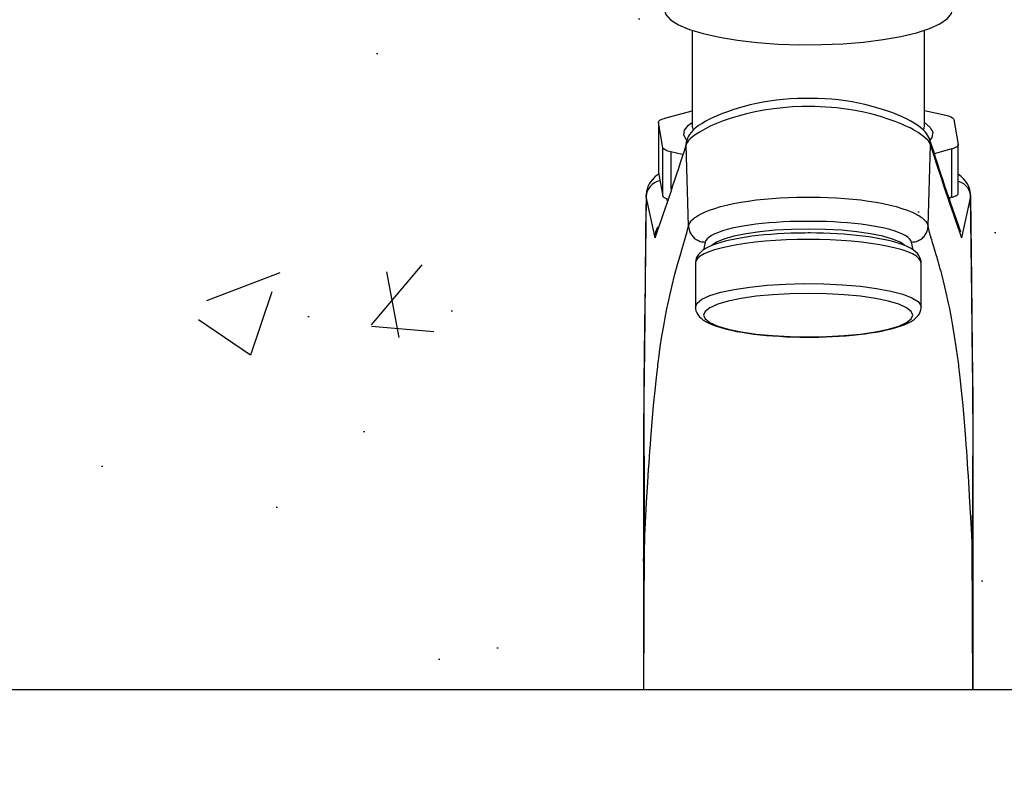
# Model space of a CAD drawing. Header units: inches. Extents: x 330 to 398, y -19 to 141.
# Tile 94 of 166: x 367.9961 to 368.1156, y 97.7234 to 97.8164. Entities that reach past the tile are written whole.
import ezdxf

# ---------------------------------------------------------------- set-up
doc = ezdxf.new("R2010")
doc.units = ezdxf.units.IN
doc.header["$LTSCALE"] = 0.4
doc.header["$MEASUREMENT"] = 0
for name, color, linetype in [('TJ-GRANITOHACHURA', 251, 'Continuous'), ('TJ-HACHURAS', 8, 'Continuous'), ('TJ-MOBILIARIOHIDRO', 2, 'Continuous'), ('TJ-PISO', 1, 'Continuous')]:
    doc.layers.add(name, color=color, linetype=linetype)

# ---------------------------------------------------------------- blocks, each defined once
blk = doc.blocks.new('Pia Banheiro Ø36cm')
at = {"color": 1}
for p, q in [((-0.01412, 0.09511), (-0.01412, 0.08354)), ((0.01412, 0.08354), (0.01412, 0.09511)), ((-0.01742, 0.08443), (-0.01412, 0.08532)), ((0.00079, 0.08584), (-0.00077, 0.08584)), ((0.01412, 0.08538), (0.01669, 0.0848)), ((-0.0182, 0.08393), (-0.0182, 0.07786)), ((-0.0182, 0.0839), (-0.0182, 0.07783)), ((-0.01766, 0.08085), (-0.0182, 0.0839)), ((0.01766, 0.08429), (0.0182, 0.08124)), ((-0.01412, 0.08354), (-0.01412, 0.08352)), ((0.01412, 0.08352), (0.01412, 0.08354)), ((-0.01766, 0.07498), (-0.01766, 0.08085)), ((-0.01531, 0.08002), (-0.01669, 0.08034)), ((-0.01669, 0.08034), (-0.01669, 0.07583)), ((-0.01453, 0.07135), (-0.01482, 0.0812)), ((0.01455, 0.07135), (0.01484, 0.0812)), ((0.01742, 0.0807), (0.01528, 0.08013)), ((0.01742, 0.07484), (0.01742, 0.0807)), ((0.0182, 0.07531), (0.0182, 0.0812)), ((-0.0182, 0.07786), (-0.0182, 0.07783)), ((-0.0182, 0.07783), (-0.01766, 0.07498)), ((-0.01968, 0.07492), (-0.0197, 0.0751)), ((-0.01859, 0.06992), (-0.01968, 0.07492)), ((-0.0172, 0.07464), (-0.01716, 0.07444)), ((-0.0171, 0.07461), (-0.0172, 0.07464)), ((-0.00045, 0.07486), (0.00046, 0.07486)), ((0.01723, 0.0748), (0.01705, 0.07475)), ((0.01716, 0.07444), (0.01723, 0.0748)), ((0.01742, 0.07484), (0.01723, 0.0748)), ((0.01968, 0.07492), (0.01859, 0.06992)), ((0.0197, 0.0751), (0.01968, 0.07492)), ((0.00046, 0.07191), (-0.00045, 0.07191)), ((-0.01253, 0.0694), (-0.01271, 0.06847)), ((0.01273, 0.06845), (0.01255, 0.0694)), ((-0.01371, 0.06686), (-0.01371, 0.06151)), ((0.01371, 0.06151), (0.01371, 0.06686)), ((-0.02, 0.04711), (-0.02, 0.01508)), ((-0.01998, 0.04711), (-0.02, 0.04711)), ((-0.01998, 0.04711), (-0.0199, 0.03269)), ((0.01998, 0.04711), (0.0199, 0.03269)), ((0.01998, 0.04711), (0.02, 0.04711)), ((0.02, 0.01508), (0.02, 0.04712)), ((-0.01996, 0.01508), (-0.0199, 0.03269)), ((0.01996, 0.01508), (0.0199, 0.03269))]:
    blk.add_line(p, q, dxfattribs=at)
for points in [[(-0.01752, 0.09767, 0), (-0.01732, 0.09702, 0), (-0.01673, 0.09638, 0), (-0.01575, 0.09578, 0), (-0.01442, 0.09521, 0), (-0.01276, 0.09471, 0), (-0.0108, 0.09427, 0), (-0.0086, 0.0939, 0), (-0.0062, 0.09363, 0), (-0.00367, 0.09344, 0), (-0.00104, 0.09335, 0), (0.0016, 0.09337, 0), (0.00421, 0.09347, 0), (0.00672, 0.09368, 0), (0.00908, 0.09397, 0), (0.01124, 0.09435, 0), (0.01313, 0.09481, 0), (0.01473, 0.09533, 0), (0.01599, 0.0959, 0), (0.01689, 0.09652, 0), (0.0174, 0.09716, 0), (0.01752, 0.09767, 0)], [(-0.00081, 0.08684, 0), (-0.00133, 0.08682, 0), (-0.00219, 0.08678, 0), (-0.00304, 0.08672, 0), (-0.00388, 0.08662, 0), (-0.00471, 0.08651, 0), (-0.0055, 0.08637, 0), (-0.00628, 0.08622, 0), (-0.00705, 0.08605, 0), (-0.00779, 0.08586, 0), (-0.0085, 0.08566, 0), (-0.00918, 0.08545, 0), (-0.00982, 0.08522, 0), (-0.01043, 0.085, 0), (-0.01097, 0.08478, 0), (-0.01149, 0.08455, 0), (-0.01199, 0.08431, 0), (-0.01246, 0.08406, 0), (-0.0129, 0.08381, 0), (-0.01332, 0.08353, 0), (-0.01373, 0.08322, 0), (-0.01402, 0.08294, 0), (-0.01424, 0.0827, 0), (-0.01442, 0.08247, 0), (-0.01455, 0.08225, 0), (-0.01465, 0.08203, 0), (-0.01473, 0.08182, 0)], [(0.01475, 0.08181, 0), (0.0147, 0.08196, 0), (0.0146, 0.08217, 0), (0.01449, 0.08237, 0), (0.01435, 0.08258, 0), (0.01418, 0.08279, 0), (0.01395, 0.08303, 0), (0.01367, 0.08328, 0), (0.01329, 0.08356, 0), (0.01287, 0.08383, 0), (0.01244, 0.08408, 0), (0.01193, 0.08434, 0), (0.0114, 0.08459, 0), (0.01084, 0.08483, 0), (0.01026, 0.08507, 0), (0.00964, 0.08529, 0), (0.00902, 0.0855, 0), (0.00834, 0.08571, 0), (0.00763, 0.08591, 0), (0.00688, 0.08609, 0), (0.00611, 0.08626, 0), (0.00532, 0.08641, 0), (0.0045, 0.08654, 0), (0.00368, 0.08665, 0), (0.00284, 0.08673, 0), (0.00199, 0.08679, 0), (0.00114, 0.08683, 0), (0.00082, 0.08684, 0)], [(-0.00077, 0.08584, 0), (-0.00193, 0.0858, 0), (-0.00308, 0.08571, 0), (-0.00424, 0.08558, 0), (-0.00539, 0.08541, 0), (-0.00646, 0.08521, 0), (-0.0075, 0.08497, 0), (-0.00852, 0.0847, 0), (-0.00948, 0.0844, 0), (-0.01035, 0.0841, 0), (-0.01115, 0.08378, 0), (-0.01191, 0.08345, 0), (-0.01258, 0.08312, 0), (-0.01314, 0.0828, 0), (-0.01363, 0.08249, 0), (-0.01405, 0.08219, 0), (-0.01438, 0.08189, 0), (-0.01454, 0.08171, 0), (-0.01467, 0.08153, 0), (-0.01477, 0.08137, 0), (-0.01482, 0.0812, 0)], [(0.01484, 0.0812, 0), (0.01473, 0.08146, 0), (0.01454, 0.08173, 0), (0.01424, 0.08203, 0), (0.01384, 0.08235, 0), (0.01336, 0.08268, 0), (0.01279, 0.08301, 0), (0.01235, 0.08325, 0), (0.01186, 0.08348, 0), (0.01134, 0.08371, 0), (0.01055, 0.08403, 0), (0.0097, 0.08433, 0), (0.00876, 0.08463, 0), (0.00777, 0.08491, 0), (0.00676, 0.08515, 0), (0.00571, 0.08536, 0), (0.00459, 0.08554, 0), (0.00345, 0.08568, 0), (0.0028, 0.08574, 0), (0.00213, 0.08579, 0), (0.00146, 0.08582, 0), (0.00079, 0.08584, 0)], [(-0.0182, 0.08393, 0), (-0.01816, 0.08406, 0), (-0.01802, 0.08419, 0), (-0.0178, 0.0843, 0), (-0.0175, 0.08441, 0), (-0.01742, 0.08443, 0)], [(-0.0182, 0.0839, 0), (-0.0182, 0.08393, 0)], [(-0.01479, 0.08179, 0), (-0.0151, 0.08239, 0), (-0.01502, 0.083, 0), (-0.01454, 0.08359, 0), (-0.01412, 0.0839, 0)], [(0.01412, 0.0839, 0), (0.01481, 0.08332, 0), (0.01511, 0.08272, 0), (0.01501, 0.08211, 0), (0.01479, 0.08179, 0)], [(0.01669, 0.0848, 0), (0.01704, 0.08471, 0), (0.01732, 0.0846, 0), (0.01752, 0.08448, 0), (0.01764, 0.08435, 0), (0.01766, 0.08429, 0)], [(-0.01412, 0.08354, 0), (-0.0141, 0.08337, 0), (-0.01399, 0.08307, 0), (-0.01396, 0.08301, 0)], [(0.01397, 0.08303, 0), (0.01405, 0.0832, 0), (0.01412, 0.0835, 0), (0.01412, 0.08354, 0)], [(-0.01482, 0.0812, 0), (-0.0148, 0.08155, 0), (-0.01473, 0.08182, 0)], [(-0.01479, 0.08179, 0), (-0.01476, 0.08176, 0)], [(0.01479, 0.08179, 0), (0.01476, 0.08176, 0)], [(-0.01669, 0.08034, 0), (-0.01704, 0.08043, 0), (-0.01732, 0.08054, 0), (-0.01752, 0.08066, 0), (-0.01764, 0.08079, 0), (-0.01766, 0.08085, 0)], [(0.0182, 0.0812, 0), (0.01816, 0.08107, 0), (0.01802, 0.08095, 0), (0.0178, 0.08083, 0), (0.0175, 0.08073, 0), (0.01742, 0.0807, 0)], [(0.0182, 0.0812, 0), (0.0182, 0.08124, 0)], [(-0.01817, 0.07766, 0), (-0.01823, 0.07761, 0), (-0.01858, 0.07734, 0), (-0.01887, 0.07705, 0), (-0.01912, 0.07676, 0), (-0.01932, 0.07645, 0), (-0.01947, 0.07615, 0), (-0.01958, 0.07584, 0), (-0.01966, 0.07554, 0), (-0.01969, 0.07519, 0), (-0.0197, 0.0751, 0)], [(-0.01801, 0.07683, 0), (-0.01835, 0.07674, 0), (-0.01867, 0.0766, 0), (-0.01895, 0.0764, 0), (-0.0192, 0.07616, 0), (-0.0194, 0.07588, 0), (-0.01955, 0.07558, 0), (-0.01965, 0.07525, 0), (-0.01968, 0.07492, 0)], [(0.0197, 0.0751, 0), (0.01969, 0.07527, 0), (0.01965, 0.07559, 0), (0.01956, 0.07591, 0), (0.01945, 0.07621, 0), (0.01929, 0.0765, 0), (0.0191, 0.07679, 0), (0.01886, 0.07707, 0), (0.01858, 0.07734, 0), (0.01825, 0.0776, 0), (0.0182, 0.07763, 0)], [(0.0182, 0.07679, 0), (0.01853, 0.07667, 0), (0.01883, 0.0765, 0), (0.0191, 0.07627, 0), (0.01932, 0.07601, 0), (0.01949, 0.07571, 0), (0.01961, 0.07539, 0), (0.01967, 0.07506, 0), (0.01968, 0.07492, 0)], [(-0.0197, 0.07509, 0), (-0.01975, 0.07081, 0), (-0.01983, 0.0644, 0), (-0.01989, 0.05938, 0), (-0.01993, 0.05553, 0), (-0.01996, 0.05266, 0), (-0.01998, 0.05058, 0), (-0.01999, 0.04911, 0), (-0.02, 0.04811, 0), (-0.02, 0.04745, 0), (-0.02, 0.04711, 0)], [(-0.01968, 0.07492, 0), (-0.0198, 0.06471, 0), (-0.0199, 0.05635, 0), (-0.01996, 0.05034, 0), (-0.01997, 0.04836, 0), (-0.01998, 0.04711, 0)], [(-0.0172, 0.07464, 0), (-0.01739, 0.07472, 0), (-0.01753, 0.0748, 0), (-0.01762, 0.07489, 0), (-0.01766, 0.07498, 0)], [(-0.01453, 0.07135, 0), (-0.01446, 0.07157, 0), (-0.01435, 0.07178, 0), (-0.01421, 0.07196, 0), (-0.01405, 0.07213, 0), (-0.01387, 0.07229, 0), (-0.01377, 0.07237, 0), (-0.01366, 0.07244, 0), (-0.01356, 0.07251, 0), (-0.01346, 0.07258, 0), (-0.01336, 0.07264, 0), (-0.01326, 0.07269, 0), (-0.01317, 0.07275, 0), (-0.01261, 0.07302, 0), (-0.012, 0.07327, 0), (-0.01134, 0.07349, 0), (-0.01065, 0.0737, 0), (-0.00994, 0.07388, 0), (-0.0091, 0.07407, 0), (-0.00821, 0.07423, 0), (-0.0073, 0.07438, 0), (-0.00635, 0.07451, 0), (-0.00538, 0.07462, 0), (-0.0044, 0.0747, 0), (-0.00341, 0.07477, 0), (-0.00242, 0.07482, 0), (-0.00143, 0.07485, 0), (-0.00045, 0.07486, 0)], [(0.00046, 0.07486, 0), (0.00144, 0.07485, 0), (0.00243, 0.07482, 0), (0.00343, 0.07477, 0), (0.00442, 0.0747, 0), (0.0054, 0.07462, 0), (0.00637, 0.07451, 0), (0.00731, 0.07438, 0), (0.00823, 0.07423, 0), (0.00911, 0.07407, 0), (0.00995, 0.07388, 0), (0.01067, 0.0737, 0), (0.01136, 0.07349, 0), (0.01202, 0.07327, 0), (0.01263, 0.07302, 0), (0.01318, 0.07275, 0), (0.0133, 0.07268, 0), (0.01343, 0.07261, 0), (0.01356, 0.07253, 0), (0.01369, 0.07244, 0), (0.01382, 0.07234, 0), (0.01395, 0.07224, 0), (0.01408, 0.07212, 0), (0.01424, 0.07195, 0), (0.01437, 0.07177, 0), (0.01448, 0.07157, 0), (0.01455, 0.07135, 0)], [(0.01742, 0.07484, 0), (0.01752, 0.07487, 0), (0.01761, 0.0749, 0), (0.01771, 0.07493, 0), (0.0178, 0.07496, 0), (0.01788, 0.075, 0), (0.01795, 0.07503, 0), (0.01802, 0.07507, 0), (0.01806, 0.07509, 0), (0.01809, 0.07512, 0), (0.01813, 0.07515, 0), (0.01816, 0.07519, 0), (0.01818, 0.07522, 0), (0.0182, 0.07526, 0), (0.0182, 0.0753, 0), (0.0182, 0.07531, 0)], [(0.01968, 0.07492, 0), (0.0198, 0.06471, 0), (0.0199, 0.05635, 0), (0.01996, 0.05034, 0), (0.01997, 0.04836, 0), (0.01998, 0.04711, 0)], [(0.02, 0.04711, 0), (0.02, 0.04742, 0), (0.02, 0.04806, 0), (0.01999, 0.04899, 0), (0.01998, 0.05034, 0), (0.01996, 0.05224, 0), (0.01993, 0.05485, 0), (0.0199, 0.05836, 0), (0.01984, 0.06297, 0), (0.01977, 0.06889, 0), (0.0197, 0.0751, 0)], [(-0.00045, 0.07191, 0), (-0.00133, 0.0719, 0), (-0.0022, 0.07188, 0), (-0.00306, 0.07184, 0), (-0.00391, 0.07179, 0), (-0.00475, 0.07173, 0), (-0.00559, 0.07165, 0), (-0.00639, 0.07156, 0), (-0.00716, 0.07146, 0), (-0.00789, 0.07134, 0), (-0.00858, 0.07122, 0), (-0.00926, 0.07107, 0), (-0.00987, 0.07092, 0), (-0.01042, 0.07076, 0), (-0.01092, 0.07058, 0), (-0.01136, 0.0704, 0), (-0.01174, 0.07021, 0), (-0.01205, 0.07001, 0), (-0.01229, 0.06981, 0), (-0.01245, 0.06961, 0), (-0.01253, 0.0694, 0)], [(0.01255, 0.0694, 0), (0.01246, 0.06961, 0), (0.0123, 0.06981, 0), (0.01207, 0.07001, 0), (0.01176, 0.07021, 0), (0.01137, 0.0704, 0), (0.01094, 0.07058, 0), (0.01044, 0.07076, 0), (0.00988, 0.07092, 0), (0.00927, 0.07107, 0), (0.0086, 0.07122, 0), (0.0079, 0.07134, 0), (0.00717, 0.07146, 0), (0.00641, 0.07156, 0), (0.0056, 0.07165, 0), (0.00477, 0.07173, 0), (0.00393, 0.07179, 0), (0.00308, 0.07184, 0), (0.00222, 0.07188, 0), (0.00135, 0.0719, 0), (0.00046, 0.07191, 0)], [(-0.01859, 0.06992, 0), (-0.01859, 0.06993, 0), (-0.01859, 0.07003, 0), (-0.01858, 0.07024, 0), (-0.01856, 0.07044, 0), (-0.01852, 0.07062, 0), (-0.01846, 0.0708, 0), (-0.0184, 0.07098, 0), (-0.01831, 0.07115, 0), (-0.01825, 0.07126, 0)], [(-0.0162, 0.06549, 0), (-0.01589, 0.06667, 0), (-0.01558, 0.06774, 0), (-0.01526, 0.06874, 0), (-0.01502, 0.06955, 0), (-0.01478, 0.07041, 0), (-0.01453, 0.07135, 0)], [(-0.01453, 0.07135, 0), (-0.01453, 0.07122, 0), (-0.01451, 0.07107, 0), (-0.01448, 0.07093, 0), (-0.01444, 0.07078, 0), (-0.01439, 0.07064, 0), (-0.01433, 0.07052, 0), (-0.01427, 0.0704, 0), (-0.0142, 0.07029, 0), (-0.01412, 0.07018, 0), (-0.01403, 0.07008, 0), (-0.01394, 0.06998, 0), (-0.01384, 0.06989, 0), (-0.01373, 0.0698, 0), (-0.01362, 0.06972, 0), (-0.01351, 0.06966, 0), (-0.01339, 0.06959, 0), (-0.01327, 0.06954, 0), (-0.01312, 0.06949, 0), (-0.01297, 0.06945, 0), (-0.01282, 0.06942, 0), (-0.01268, 0.06941, 0), (-0.01253, 0.0694, 0)], [(0.01172, 0.06898, 0), (0.01115, 0.06939, 0), (0.01024, 0.06977, 0), (0.00904, 0.07011, 0), (0.00757, 0.07041, 0), (0.00589, 0.07065, 0), (0.00402, 0.07083, 0), (0.00205, 0.07094, 0), (0.00001, 0.07097, 0), (-0.00203, 0.07094, 0), (-0.00401, 0.07083, 0), (-0.00587, 0.07065, 0), (-0.00756, 0.07041, 0), (-0.00903, 0.07012, 0), (-0.01024, 0.06977, 0), (-0.01114, 0.06939, 0), (-0.01172, 0.06898, 0)], [(0.01255, 0.0694, 0), (0.01269, 0.06941, 0), (0.01284, 0.06942, 0), (0.01299, 0.06945, 0), (0.01313, 0.06949, 0), (0.01328, 0.06954, 0), (0.0134, 0.06959, 0), (0.01352, 0.06966, 0), (0.01364, 0.06972, 0), (0.01375, 0.0698, 0), (0.01385, 0.06989, 0), (0.01396, 0.06998, 0), (0.01405, 0.07008, 0), (0.01414, 0.07018, 0), (0.01421, 0.07029, 0), (0.01429, 0.0704, 0), (0.01435, 0.07052, 0), (0.0144, 0.07064, 0), (0.01445, 0.07078, 0), (0.0145, 0.07093, 0), (0.01452, 0.07107, 0), (0.01454, 0.07122, 0), (0.01455, 0.07135, 0)], [(0.0162, 0.06549, 0), (0.01612, 0.06581, 0), (0.01603, 0.06613, 0), (0.01595, 0.06646, 0), (0.01586, 0.06678, 0), (0.01577, 0.06709, 0), (0.0157, 0.06732, 0), (0.01564, 0.06752, 0), (0.01557, 0.06775, 0), (0.0155, 0.06799, 0), (0.01541, 0.06827, 0), (0.01532, 0.06855, 0), (0.01524, 0.06883, 0), (0.01516, 0.06908, 0), (0.01509, 0.06931, 0), (0.01503, 0.06951, 0), (0.01498, 0.06969, 0), (0.01492, 0.06989, 0), (0.01485, 0.07016, 0), (0.01473, 0.07056, 0), (0.01463, 0.07096, 0), (0.01453, 0.07135, 0)], [(0, 0.07051, 0), (-0.00044, 0.0705, 0), (-0.00128, 0.07049, 0), (-0.00212, 0.07047, 0), (-0.00295, 0.07044, 0), (-0.00376, 0.07039, 0), (-0.00456, 0.07033, 0), (-0.00535, 0.07027, 0), (-0.00611, 0.07019, 0), (-0.00685, 0.0701, 0), (-0.00756, 0.07, 0), (-0.00824, 0.06989, 0), (-0.00889, 0.06977, 0), (-0.00951, 0.06964, 0), (-0.01009, 0.0695, 0), (-0.01064, 0.06935, 0), (-0.01115, 0.06919, 0), (-0.01163, 0.06902, 0), (-0.01207, 0.06883, 0), (-0.01247, 0.06862, 0), (-0.01284, 0.06837, 0), (-0.01311, 0.06814, 0), (-0.01333, 0.06791, 0), (-0.01349, 0.06767, 0), (-0.0136, 0.06743, 0), (-0.01367, 0.06719, 0), (-0.0137, 0.06695, 0), (-0.01371, 0.06686, 0)], [(0, 0.06971, 0), (-0.00134, 0.0697, 0), (-0.00267, 0.06966, 0), (-0.00398, 0.06959, 0), (-0.00525, 0.0695, 0), (-0.00646, 0.06938, 0), (-0.00761, 0.06923, 0), (-0.00869, 0.06907, 0), (-0.00969, 0.06888, 0), (-0.01059, 0.06867, 0), (-0.0114, 0.06845, 0), (-0.01209, 0.06821, 0), (-0.01266, 0.06796, 0), (-0.01312, 0.06769, 0), (-0.01344, 0.06742, 0), (-0.01364, 0.06714, 0), (-0.01371, 0.06686, 0)], [(0.01371, 0.06686, 0), (0.01369, 0.06707, 0), (0.01364, 0.06731, 0), (0.01355, 0.06754, 0), (0.01343, 0.06777, 0), (0.01325, 0.068, 0), (0.01303, 0.06822, 0), (0.01276, 0.06843, 0), (0.01241, 0.06865, 0), (0.01199, 0.06886, 0), (0.01153, 0.06906, 0), (0.01103, 0.06923, 0), (0.0105, 0.06939, 0), (0.00993, 0.06954, 0), (0.00933, 0.06968, 0), (0.0087, 0.06981, 0), (0.00803, 0.06993, 0), (0.00734, 0.07003, 0), (0.00661, 0.07013, 0), (0.00586, 0.07021, 0), (0.00509, 0.07029, 0), (0.0043, 0.07035, 0), (0.0035, 0.07041, 0), (0.00268, 0.07045, 0), (0.00185, 0.07048, 0), (0.00101, 0.0705, 0), (0.00021, 0.07051, 0), (0, 0.07051, 0)], [(0.01371, 0.06686, 0), (0.01364, 0.06714, 0), (0.01344, 0.06742, 0), (0.01312, 0.06769, 0), (0.01266, 0.06796, 0), (0.01209, 0.06821, 0), (0.0114, 0.06845, 0), (0.01059, 0.06867, 0), (0.00969, 0.06888, 0), (0.00869, 0.06907, 0), (0.00761, 0.06923, 0), (0.00646, 0.06938, 0), (0.00525, 0.0695, 0), (0.00398, 0.06959, 0), (0.00267, 0.06966, 0), (0.00134, 0.0697, 0), (0, 0.06971, 0)], [(-0.02, 0.03063, 0), (-0.01977, 0.03531, 0), (-0.01963, 0.03783, 0), (-0.01949, 0.04024, 0), (-0.01944, 0.04103, 0), (-0.01939, 0.04181, 0), (-0.01934, 0.04258, 0), (-0.01929, 0.04334, 0), (-0.01924, 0.04408, 0), (-0.01918, 0.04481, 0), (-0.01913, 0.04553, 0), (-0.01896, 0.0476, 0), (-0.01879, 0.04955, 0), (-0.01861, 0.0514, 0), (-0.01848, 0.05256, 0), (-0.01836, 0.05367, 0), (-0.01832, 0.05396, 0), (-0.01829, 0.05424, 0), (-0.01826, 0.05451, 0), (-0.01822, 0.05479, 0), (-0.01819, 0.05506, 0), (-0.01815, 0.05533, 0), (-0.01797, 0.05669, 0), (-0.01777, 0.05799, 0), (-0.01756, 0.05924, 0), (-0.01747, 0.05972, 0), (-0.01739, 0.06019, 0), (-0.0173, 0.06065, 0), (-0.01721, 0.0611, 0), (-0.01713, 0.06149, 0), (-0.01706, 0.06183, 0), (-0.01694, 0.06236, 0), (-0.01682, 0.0629, 0), (-0.01669, 0.06346, 0), (-0.01657, 0.06396, 0), (-0.0162, 0.06549, 0)], [(0.02, 0.03063, 0), (0.01977, 0.03531, 0), (0.01963, 0.03783, 0), (0.01949, 0.04024, 0), (0.01944, 0.04103, 0), (0.01939, 0.04181, 0), (0.01934, 0.04258, 0), (0.01929, 0.04334, 0), (0.01924, 0.04408, 0), (0.01918, 0.04481, 0), (0.01913, 0.04553, 0), (0.01896, 0.0476, 0), (0.01879, 0.04955, 0), (0.01861, 0.0514, 0), (0.01848, 0.05256, 0), (0.01836, 0.05367, 0), (0.01832, 0.05396, 0), (0.01829, 0.05424, 0), (0.01826, 0.05451, 0), (0.01822, 0.05479, 0), (0.01819, 0.05506, 0), (0.01815, 0.05533, 0), (0.01797, 0.05669, 0), (0.01777, 0.05799, 0), (0.01756, 0.05924, 0), (0.01748, 0.05972, 0), (0.01739, 0.06019, 0), (0.0173, 0.06065, 0), (0.01721, 0.0611, 0), (0.01713, 0.06149, 0), (0.01706, 0.06183, 0), (0.01694, 0.06236, 0), (0.01682, 0.0629, 0), (0.01669, 0.06346, 0), (0.01657, 0.06396, 0), (0.0162, 0.06549, 0)], [(-0.01371, 0.06151, 0), (-0.01351, 0.06199, 0), (-0.01291, 0.06246, 0), (-0.01194, 0.06291, 0), (-0.01063, 0.06331, 0), (-0.009, 0.06366, 0), (-0.00711, 0.06394, 0), (-0.00501, 0.06416, 0), (-0.00277, 0.0643, 0), (-0.00045, 0.06436, 0), (0.00189, 0.06433, 0), (0.00417, 0.06422, 0), (0.00633, 0.06404, 0), (0.0083, 0.06378, 0), (0.01004, 0.06345, 0), (0.01148, 0.06307, 0), (0.01258, 0.06264, 0), (0.01332, 0.06218, 0), (0.01368, 0.06169, 0), (0.01371, 0.06151, 0)], [(-0.01371, 0.06151, 0), (-0.01369, 0.06131, 0), (-0.01364, 0.06106, 0), (-0.01355, 0.06083, 0), (-0.01343, 0.06061, 0), (-0.01325, 0.06038, 0), (-0.01303, 0.06016, 0), (-0.01276, 0.05994, 0), (-0.01241, 0.05972, 0), (-0.01199, 0.05951, 0), (-0.01153, 0.05932, 0), (-0.01103, 0.05914, 0), (-0.0105, 0.05898, 0), (-0.00993, 0.05883, 0), (-0.00933, 0.05869, 0), (-0.0087, 0.05856, 0), (-0.00803, 0.05845, 0), (-0.00734, 0.05834, 0), (-0.00661, 0.05824, 0), (-0.00586, 0.05816, 0), (-0.00509, 0.05808, 0), (-0.0043, 0.05802, 0), (-0.0035, 0.05797, 0), (-0.00268, 0.05792, 0), (-0.00185, 0.05789, 0), (-0.00101, 0.05787, 0), (-0.00021, 0.05787, 0), (0, 0.05787, 0)], [(0, 0.05787, 0), (0.00044, 0.05787, 0), (0.00128, 0.05788, 0), (0.00212, 0.0579, 0), (0.00295, 0.05794, 0), (0.00376, 0.05798, 0), (0.00456, 0.05804, 0), (0.00535, 0.05811, 0), (0.00611, 0.05819, 0), (0.00685, 0.05827, 0), (0.00756, 0.05837, 0), (0.00824, 0.05848, 0), (0.00889, 0.0586, 0), (0.00951, 0.05873, 0), (0.01009, 0.05887, 0), (0.01064, 0.05902, 0), (0.01115, 0.05918, 0), (0.01163, 0.05935, 0), (0.01207, 0.05954, 0), (0.01247, 0.05976, 0), (0.01284, 0.06, 0), (0.01311, 0.06023, 0), (0.01333, 0.06047, 0), (0.01349, 0.06071, 0), (0.0136, 0.06095, 0), (0.01367, 0.06119, 0), (0.0137, 0.06142, 0), (0.01371, 0.06151, 0)]]:
    blk.add_polyline3d(points, dxfattribs=at)
blk.add_polyline3d([(0.01271, 0.06053, 0), (0.01251, 0.06099, 0), (0.01194, 0.06143, 0), (0.011, 0.06185, 0), (0.00973, 0.06223, 0), (0.00817, 0.06255, 0), (0.00635, 0.06282, 0), (0.00435, 0.06301, 0), (0.00221, 0.06313, 0), (0, 0.06317, 0), (-0.00221, 0.06313, 0), (-0.00435, 0.06301, 0), (-0.00635, 0.06282, 0), (-0.00817, 0.06255, 0), (-0.00973, 0.06223, 0), (-0.011, 0.06185, 0), (-0.01194, 0.06143, 0), (-0.01251, 0.06099, 0), (-0.01271, 0.06053, 0), (-0.01251, 0.06007, 0), (-0.01194, 0.05963, 0), (-0.011, 0.05921, 0), (-0.00973, 0.05883, 0), (-0.00817, 0.05851, 0), (-0.00635, 0.05824, 0), (-0.00435, 0.05805, 0), (-0.00221, 0.05793, 0), (0, 0.05789, 0), (0.00221, 0.05793, 0), (0.00435, 0.05805, 0), (0.00635, 0.05824, 0), (0.00817, 0.05851, 0), (0.00973, 0.05883, 0), (0.011, 0.05921, 0), (0.01194, 0.05963, 0), (0.01251, 0.06007, 0)], close=True, dxfattribs=at)
for centre, radius, start, end in [((0, 0.03877), 0.04807, 89.0241, 90.966), ((0.40006, 0.20429), 0.40432, 197.6326, 199.299), ((-0.39844, 0.20314), 0.40253, 340.6735, 342.3664), ((0.39838, 0.2031), 0.40246, 197.6301, 199.3236), ((-0.01616, 0.06985), 0.00244, 160.5566, 178.3417)]:
    blk.add_arc(centre, radius, start, end, dxfattribs=at)
at = {"layer": 'TJ-MOBILIARIOHIDRO'}
blk.add_line((-0.16595, 0.01508), (0.16595, 0.01508), dxfattribs=at)

msp = doc.modelspace()

# ---------------------------------------------------------------- hatches: boundary and pattern name
at = {"layer": 'TJ-GRANITOHACHURA'}
h = msp.add_hatch(dxfattribs=at)
h.set_pattern_fill('AR-CONC', color=256, scale=0.0005)
h.set_pattern_definition([(50, (-2535.23528, -1564.51258), (0.0910923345, -0.0079695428), [0.009525, -0.104775]), (355, (-2535.23528, -1564.51258), (-0.0176217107, 0.0955284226), [0.00762, -0.083820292]), (100.4514447, (-2535.227686, -1564.51324), (0.0734706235, 0.087558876), [0.0080950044, -0.0890451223]), (46.1842, (-2535.23528, -1564.48718), (0.1355395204, -0.021021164), [0.0142875, -0.1571625]), (96.6355576, (-2535.22398, -1564.48893), (0.118702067, 0.1237130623), [0.0121425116, -0.133567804]), (351.184151, (-2535.23528, -1564.48718), (0.118702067, 0.123713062), [0.0114299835, -0.125729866]), (21, (-2535.22258, -1564.49353), (0.0758071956, -0.0511325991), [0.009525, -0.104775]), (326, (-2535.22258, -1564.49353), (0.0309010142, 0.092093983), [0.00762, -0.08382]), (71.451445, (-2535.21626, -1564.49779), (0.1067082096, 0.0409613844), [0.0080950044, -0.0890449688]), (37.5, (-2535.235277, -1564.512578), (0.00154430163, 0.04227751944), [0, -0.082804, 0, -0.08509, 0, -0.0841375]), (7.5, (-2535.235277, -1564.51258), (0.03340983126, 0.0500902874), [0, -0.048514, 0, -0.080899, 0, -0.0320675]), (327.5, (-2535.263598, -1564.512578), (0.0677952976, -0.002864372), [0, -0.03175, 0, -0.09906, 0, -0.131445]), (317.5, (-2535.2763, -1564.51258), (0.0740645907, 0.0127132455), [0, -0.041275, 0, -0.065786, 0, -0.093345])])
h.paths.add_polyline_path([(368.59181, 97.72), (367.59181, 97.72), (367.59181, 97.64), (368.59181, 97.64)])
edge = h.paths.add_edge_path()
edge.add_line((368.59181, 97.82), (368.10934, 97.82))
edge.add_line((368.10934, 97.82), (368.10934, 97.81731))
edge.add_line((368.10934, 97.81731), (368.1087, 97.81652))
edge.add_line((368.1087, 97.81652), (368.10781, 97.8159))
edge.add_line((368.10781, 97.8159), (368.10654, 97.81533))
edge.add_line((368.10654, 97.81533), (368.10495, 97.81481))
edge.add_line((368.10495, 97.81481), (368.10305, 97.81435))
edge.add_line((368.10305, 97.81435), (368.1009, 97.81397))
edge.add_line((368.1009, 97.81397), (368.09854, 97.81368))
edge.add_line((368.09854, 97.81368), (368.09603, 97.81347))
edge.add_line((368.09603, 97.81347), (368.09342, 97.81336))
edge.add_line((368.09342, 97.81336), (368.09077, 97.81335))
edge.add_line((368.09077, 97.81335), (368.08815, 97.81344))
edge.add_line((368.08815, 97.81344), (368.08561, 97.81363))
edge.add_line((368.08561, 97.81363), (368.08321, 97.8139))
edge.add_line((368.08321, 97.8139), (368.08101, 97.81427))
edge.add_line((368.08101, 97.81427), (368.07906, 97.81471))
edge.add_line((368.07906, 97.81471), (368.0774, 97.81521))
edge.add_line((368.0774, 97.81521), (368.07606, 97.81578))
edge.add_line((368.07606, 97.81578), (368.07509, 97.81638))
edge.add_line((368.07509, 97.81638), (368.07449, 97.81702))
edge.add_line((368.07449, 97.81702), (368.07429, 97.81767))
edge.add_line((368.07429, 97.81767), (368.07429, 97.82))
edge.add_line((368.07429, 97.82), (368.03681, 97.82))
edge.add_line((368.03681, 97.82), (367.98681, 97.82))
edge.add_line((367.98681, 97.82), (367.59181, 97.82))
edge.add_line((367.59181, 97.82), (367.59181, 97.72))
edge.add_line((367.59181, 97.72), (367.91181, 97.72))
edge.add_arc((367.92648, 97.72042), 0.01467, 92.3799, 181.6604, ccw=False)
edge.add_line((367.92587, 97.73508), (368.07181, 97.73508))
edge.add_line((368.07181, 97.73508), (368.07181, 97.76733))
edge.add_line((368.07181, 97.76733), (368.07182, 97.76811))
edge.add_line((368.07182, 97.76811), (368.07183, 97.76911))
edge.add_line((368.07183, 97.76911), (368.07184, 97.77058))
edge.add_line((368.07184, 97.77058), (368.07186, 97.77266))
edge.add_line((368.07186, 97.77266), (368.07189, 97.77553))
edge.add_line((368.07189, 97.77553), (368.07193, 97.77938))
edge.add_line((368.07193, 97.77938), (368.07199, 97.7844))
edge.add_line((368.07199, 97.7844), (368.07206, 97.79081))
edge.add_line((368.07206, 97.79081), (368.07212, 97.79537))
edge.add_line((368.07212, 97.79537), (368.07227, 97.796))
edge.add_line((368.07227, 97.796), (368.07258, 97.79661))
edge.add_line((368.07258, 97.79661), (368.07307, 97.7972))
edge.add_line((368.07307, 97.7972), (368.07361, 97.79763))
edge.add_line((368.07361, 97.79763), (368.07361, 97.79786))
edge.add_line((368.07361, 97.79786), (368.07363, 97.79764))
edge.add_line((368.07363, 97.79764), (368.07359, 97.79761))
edge.add_line((368.07359, 97.79761), (368.07323, 97.79734))
edge.add_line((368.07323, 97.79734), (368.07294, 97.79705))
edge.add_line((368.07294, 97.79705), (368.0727, 97.79676))
edge.add_line((368.0727, 97.79676), (368.0725, 97.79645))
edge.add_line((368.0725, 97.79645), (368.07234, 97.79615))
edge.add_line((368.07234, 97.79615), (368.07223, 97.79584))
edge.add_line((368.07223, 97.79584), (368.07216, 97.79554))
edge.add_line((368.07216, 97.79554), (368.07212, 97.79519))
edge.add_line((368.07212, 97.79519), (368.07212, 97.79509))
edge.add_line((368.07212, 97.79509), (368.07214, 97.79492))
edge.add_line((368.07214, 97.79492), (368.07201, 97.78471))
edge.add_line((368.07201, 97.78471), (368.07192, 97.77635))
edge.add_line((368.07192, 97.77635), (368.07186, 97.77034))
edge.add_line((368.07186, 97.77034), (368.07184, 97.76836))
edge.add_line((368.07184, 97.76836), (368.07183, 97.76711))
edge.add_line((368.07183, 97.76711), (368.07192, 97.75269))
edge.add_line((368.07192, 97.75269), (368.07204, 97.75531))
edge.add_line((368.07204, 97.75531), (368.07218, 97.75783))
edge.add_line((368.07218, 97.75783), (368.07232, 97.76024))
edge.add_line((368.07232, 97.76024), (368.07237, 97.76103))
edge.add_line((368.07237, 97.76103), (368.07242, 97.76181))
edge.add_line((368.07242, 97.76181), (368.07247, 97.76258))
edge.add_line((368.07247, 97.76258), (368.07253, 97.76334))
edge.add_line((368.07253, 97.76334), (368.07258, 97.76408))
edge.add_line((368.07258, 97.76408), (368.07263, 97.76481))
edge.add_line((368.07263, 97.76481), (368.07269, 97.76553))
edge.add_line((368.07269, 97.76553), (368.07286, 97.7676))
edge.add_line((368.07286, 97.7676), (368.07303, 97.76955))
edge.add_line((368.07303, 97.76955), (368.07321, 97.7714))
edge.add_line((368.07321, 97.7714), (368.07333, 97.77256))
edge.add_line((368.07333, 97.77256), (368.07347, 97.77376))
edge.add_line((368.07347, 97.77376), (368.07354, 97.77438))
edge.add_line((368.07354, 97.77438), (368.07364, 97.77518))
edge.add_line((368.07364, 97.77518), (368.07385, 97.77669))
edge.add_line((368.07385, 97.77669), (368.07405, 97.77799))
edge.add_line((368.07405, 97.77799), (368.07426, 97.77924))
edge.add_line((368.07426, 97.77924), (368.07434, 97.77972))
edge.add_line((368.07434, 97.77972), (368.07447, 97.78042))
edge.add_line((368.07447, 97.78042), (368.07464, 97.78128))
edge.add_line((368.07464, 97.78128), (368.07476, 97.78183))
edge.add_line((368.07476, 97.78183), (368.07487, 97.78236))
edge.add_line((368.07487, 97.78236), (368.075, 97.7829))
edge.add_line((368.075, 97.7829), (368.07513, 97.78346))
edge.add_line((368.07513, 97.78346), (368.07525, 97.78396))
edge.add_line((368.07525, 97.78396), (368.07562, 97.78549))
edge.add_line((368.07562, 97.78549), (368.07593, 97.78667))
edge.add_line((368.07593, 97.78667), (368.07624, 97.78774))
edge.add_line((368.07624, 97.78774), (368.07655, 97.78874))
edge.add_line((368.07655, 97.78874), (368.0768, 97.78955))
edge.add_line((368.0768, 97.78955), (368.07704, 97.79041))
edge.add_line((368.07704, 97.79041), (368.07735, 97.79163))
edge.add_line((368.07735, 97.79163), (368.07767, 97.79205))
edge.add_line((368.07767, 97.79205), (368.07806, 97.79239))
edge.add_line((368.07806, 97.79239), (368.07853, 97.79269))
edge.add_line((368.07853, 97.79269), (368.0792, 97.79302))
edge.add_line((368.0792, 97.79302), (368.07981, 97.79327))
edge.add_line((368.07981, 97.79327), (368.08047, 97.79349))
edge.add_line((368.08047, 97.79349), (368.08117, 97.7937))
edge.add_line((368.08117, 97.7937), (368.08188, 97.79388))
edge.add_line((368.08188, 97.79388), (368.08272, 97.79407))
edge.add_line((368.08272, 97.79407), (368.0836, 97.79423))
edge.add_line((368.0836, 97.79423), (368.08452, 97.79438))
edge.add_line((368.08452, 97.79438), (368.08546, 97.79451))
edge.add_line((368.08546, 97.79451), (368.08643, 97.79462))
edge.add_line((368.08643, 97.79462), (368.08741, 97.7947))
edge.add_line((368.08741, 97.7947), (368.0884, 97.79477))
edge.add_line((368.0884, 97.79477), (368.0894, 97.79482))
edge.add_line((368.0894, 97.79482), (368.09039, 97.79485))
edge.add_line((368.09039, 97.79485), (368.09137, 97.79486))
edge.add_line((368.09137, 97.79486), (368.09228, 97.79486))
edge.add_line((368.09228, 97.79486), (368.09326, 97.79485))
edge.add_line((368.09326, 97.79485), (368.09425, 97.79482))
edge.add_line((368.09425, 97.79482), (368.09524, 97.79477))
edge.add_line((368.09524, 97.79477), (368.09623, 97.7947))
edge.add_line((368.09623, 97.7947), (368.09721, 97.79462))
edge.add_line((368.09721, 97.79462), (368.09818, 97.79451))
edge.add_line((368.09818, 97.79451), (368.09913, 97.79438))
edge.add_line((368.09913, 97.79438), (368.10004, 97.79423))
edge.add_line((368.10004, 97.79423), (368.10093, 97.79407))
edge.add_line((368.10093, 97.79407), (368.10177, 97.79388))
edge.add_line((368.10177, 97.79388), (368.10248, 97.7937))
edge.add_line((368.10248, 97.7937), (368.10317, 97.79349))
edge.add_line((368.10317, 97.79349), (368.10383, 97.79327))
edge.add_line((368.10383, 97.79327), (368.10444, 97.79302))
edge.add_line((368.10444, 97.79302), (368.10509, 97.7927))
edge.add_line((368.10509, 97.7927), (368.10561, 97.79238))
edge.add_line((368.10561, 97.79238), (368.1061, 97.79194))
edge.add_line((368.1061, 97.79194), (368.10638, 97.79141))
edge.add_line((368.10638, 97.79141), (368.10636, 97.79128))
edge.add_line((368.10636, 97.79128), (368.10645, 97.79096))
edge.add_line((368.10645, 97.79096), (368.10655, 97.79056))
edge.add_line((368.10655, 97.79056), (368.10666, 97.79016))
edge.add_line((368.10666, 97.79016), (368.10673, 97.78989))
edge.add_line((368.10673, 97.78989), (368.10679, 97.78969))
edge.add_line((368.10679, 97.78969), (368.10685, 97.78951))
edge.add_line((368.10685, 97.78951), (368.10691, 97.78931))
edge.add_line((368.10691, 97.78931), (368.10698, 97.78908))
edge.add_line((368.10698, 97.78908), (368.10705, 97.78883))
edge.add_line((368.10705, 97.78883), (368.10714, 97.78855))
edge.add_line((368.10714, 97.78855), (368.10732, 97.78795))
edge.add_line((368.10732, 97.78795), (368.10754, 97.78724))
edge.add_line((368.10754, 97.78724), (368.10772, 97.78661))
edge.add_line((368.10772, 97.78661), (368.10789, 97.78597))
edge.add_line((368.10789, 97.78597), (368.10801, 97.78549))
edge.add_line((368.10801, 97.78549), (368.10838, 97.78396))
edge.add_line((368.10838, 97.78396), (368.1085, 97.78346))
edge.add_line((368.1085, 97.78346), (368.10863, 97.7829))
edge.add_line((368.10863, 97.7829), (368.10876, 97.78236))
edge.add_line((368.10876, 97.78236), (368.10891, 97.78167))
edge.add_line((368.10891, 97.78167), (368.10907, 97.78087))
edge.add_line((368.10907, 97.78087), (368.1092, 97.78019))
edge.add_line((368.1092, 97.78019), (368.10935, 97.77942))
edge.add_line((368.10935, 97.77942), (368.10958, 97.77799))
edge.add_line((368.10958, 97.77799), (368.10978, 97.77669))
edge.add_line((368.10978, 97.77669), (368.10998, 97.77526))
edge.add_line((368.10998, 97.77526), (368.11005, 97.77465))
edge.add_line((368.11005, 97.77465), (368.11015, 97.77387))
edge.add_line((368.11015, 97.77387), (368.1103, 97.77256))
edge.add_line((368.1103, 97.77256), (368.11042, 97.7714))
edge.add_line((368.11042, 97.7714), (368.1106, 97.76955))
edge.add_line((368.1106, 97.76955), (368.11077, 97.7676))
edge.add_line((368.11077, 97.7676), (368.11094, 97.76553))
edge.add_line((368.11094, 97.76553), (368.111, 97.76481))
edge.add_line((368.111, 97.76481), (368.11105, 97.76408))
edge.add_line((368.11105, 97.76408), (368.1111, 97.76334))
edge.add_line((368.1111, 97.76334), (368.11116, 97.76258))
edge.add_line((368.11116, 97.76258), (368.11121, 97.76181))
edge.add_line((368.11121, 97.76181), (368.11126, 97.76103))
edge.add_line((368.11126, 97.76103), (368.11131, 97.76024))
edge.add_line((368.11131, 97.76024), (368.11145, 97.75783))
edge.add_line((368.11145, 97.75783), (368.11159, 97.75531))
edge.add_line((368.11159, 97.75531), (368.11171, 97.75269))
edge.add_line((368.11171, 97.75269), (368.1118, 97.76711))
edge.add_line((368.1118, 97.76711), (368.11181, 97.76711))
edge.add_line((368.11181, 97.76711), (368.11181, 97.73508))
edge.add_line((368.11181, 97.73508), (368.25776, 97.73508))
edge.add_arc((368.25715, 97.72042), 0.01467, -1.6604, 87.6201, ccw=False)
edge.add_line((368.27181, 97.72), (368.59181, 97.72))
edge.add_line((368.59181, 97.72), (368.59181, 97.82))
edge = h.paths.add_edge_path(flags=16)
edge.add_line((368.10923, 97.8007), (368.10709, 97.80013))
edge.add_arc((368.49187, 97.92429), 0.40432, 197.8836, 198.6862)
edge.add_line((368.10887, 97.79475), (368.10923, 97.79484))
edge.add_line((368.10923, 97.79484), (368.10923, 97.8007))
edge = h.paths.add_edge_path(flags=16)
edge.add_line((368.07513, 97.79582), (368.07513, 97.80034))
edge.add_line((368.07513, 97.80034), (368.07459, 97.80048))
edge.add_line((368.07459, 97.80048), (368.07415, 97.80074))
edge.add_line((368.07415, 97.80074), (368.07415, 97.79498))
edge.add_line((368.07415, 97.79498), (368.0742, 97.79489))
edge.add_line((368.0742, 97.79489), (368.07429, 97.7948))
edge.add_line((368.07429, 97.7948), (368.07443, 97.79472))
edge.add_line((368.07443, 97.79472), (368.07462, 97.79464))
edge.add_line((368.07462, 97.79464), (368.07472, 97.7946))
edge.add_arc((367.69271, 97.924), 0.40332, 341.2872, 341.4694)
edge = h.paths.add_edge_path(flags=16)
edge.add_line((368.07326, 97.79044), (368.07323, 97.79024))
edge.add_line((368.07323, 97.79024), (368.07322, 97.79003))
edge.add_line((368.07322, 97.79003), (368.07322, 97.78993))
edge.add_line((368.07322, 97.78993), (368.07322, 97.78993))
edge.add_arc((368.07566, 97.78985), 0.00244, 172.2489, 178.2886, ccw=False)
edge.add_line((368.07324, 97.79018), (368.07326, 97.79044))
h.paths.add_polyline_path([(368.07702, 97.80155), (368.077, 97.80127), (368.07718, 97.80161), (368.07707, 97.80175)], flags=16)
h.paths.add_polyline_path([(368.10962, 97.80083), (368.10984, 97.80095), (368.10997, 97.80107), (368.11002, 97.8012), (368.11002, 97.80124), (368.10948, 97.80429), (368.10945, 97.80435), (368.10934, 97.80448), (368.10904, 97.80466), (368.10593, 97.80538), (368.09829, 97.79449), (368.10947, 97.80434), (368.11003, 97.80113), (368.10977, 97.80089)], flags=16)
h.paths.add_polyline_path([(368.11151, 97.7951), (368.11152, 97.79517), (368.1115, 97.79527)], flags=16)
edge = h.paths.add_edge_path(flags=16)
edge.add_arc((368.49019, 97.9231), 0.40246, 197.6082, 199.3235, ccw=False)
edge.add_line((368.10659, 97.80135), (368.1065, 97.80159))
edge.add_line((368.1065, 97.80159), (368.10635, 97.80173))
edge.add_line((368.10635, 97.80173), (368.10655, 97.80146))
edge.add_line((368.10655, 97.80146), (368.10659, 97.80135))
edge.add_arc((368.49019, 97.9231), 0.40246, 197.6082, 198.6011)
edge.add_line((368.10876, 97.79472), (368.10923, 97.79484))
edge.add_line((368.10923, 97.79484), (368.10933, 97.79487))
edge.add_line((368.10933, 97.79487), (368.10943, 97.7949))
edge.add_line((368.10943, 97.7949), (368.10952, 97.79493))
edge.add_line((368.10952, 97.79493), (368.10961, 97.79496))
edge.add_line((368.10961, 97.79496), (368.10969, 97.795))
edge.add_line((368.10969, 97.795), (368.10977, 97.79503))
edge.add_line((368.10977, 97.79503), (368.10984, 97.79507))
edge.add_line((368.10984, 97.79507), (368.10987, 97.79509))
edge.add_line((368.10987, 97.79509), (368.10991, 97.79512))
edge.add_line((368.10991, 97.79512), (368.10994, 97.79515))
edge.add_line((368.10994, 97.79515), (368.10997, 97.79519))
edge.add_line((368.10997, 97.79519), (368.11, 97.79522))
edge.add_line((368.11, 97.79522), (368.11001, 97.79526))
edge.add_line((368.11001, 97.79526), (368.11002, 97.7953))
edge.add_line((368.11002, 97.7953), (368.11002, 97.79531))
edge.add_line((368.11002, 97.79531), (368.11002, 97.79679))
edge.add_line((368.11002, 97.79679), (368.11051, 97.79661))
edge.add_line((368.11051, 97.79661), (368.11105, 97.79616))
edge.add_line((368.11105, 97.79616), (368.1114, 97.79556))
edge.add_line((368.1114, 97.79556), (368.11152, 97.7949))
edge.add_line((368.11152, 97.7949), (368.11151, 97.79501))
edge.add_line((368.11151, 97.79501), (368.11041, 97.78992))
h.paths.add_polyline_path([(368.07779, 97.80294), (368.07757, 97.8027), (368.0774, 97.80247), (368.07727, 97.80225), (368.07716, 97.80203), (368.07705, 97.80174), (368.07671, 97.80239), (368.0768, 97.803), (368.07727, 97.80359), (368.0777, 97.8039), (368.0777, 97.80532), (368.0744, 97.80443), (368.07431, 97.80441), (368.07401, 97.8043), (368.07379, 97.80419), (368.0736, 97.80401), (368.07361, 97.8039), (368.0736, 97.80408), (368.0741, 97.80435), (368.0744, 97.80443), (368.0777, 97.80532), (368.0777, 97.80354), (368.07771, 97.80337), (368.07782, 97.80307), (368.07786, 97.80301)], flags=16)
at = {"layer": 'TJ-HACHURAS'}
h = msp.add_hatch(dxfattribs=at)
h.set_pattern_fill('_USER', color=256, scale=0.05, angle=90, double=1, pattern_type=0)
h.set_pattern_definition([(90, (368.591815, 99.22), (-0.05, 3e-18), []), (180, (368.591815, 99.22), (-6e-18, -0.05), [])])
h.paths.add_polyline_path([(368.59181, 99.22), (367.75181, 99.22), (367.75181, 98.82), (368.59181, 98.82)])
edge = h.paths.add_edge_path()
edge.add_line((367.75181, 99.22), (366.55681, 99.22))
edge.add_line((366.55681, 99.22), (366.55681, 96.82))
edge.add_line((366.55681, 96.82), (366.93803, 96.82))
edge.add_line((366.93803, 96.82), (366.93836, 96.83868))
edge.add_arc((366.95038, 96.83847), 0.01202, 164.9534, 179, ccw=False)
edge.add_spline(control_points=[(366.93877, 96.84159), (366.93877, 96.84169), (366.9388, 96.84213), (366.93885, 96.84305), (366.93893, 96.84452), (366.93901, 96.84625), (366.93908, 96.8482), (366.93916, 96.85031), (366.93922, 96.85255), (366.93927, 96.8544), (366.93929, 96.85549), (366.93929, 96.8558)], knot_values=[0.269135, 0.269135, 0.269135, 0.269135, 0.295769, 0.385277, 0.478538, 0.574409, 0.670646, 0.767671, 0.864401, 0.961333, 1, 1, 1, 1], weights=[1, 1, 1, 1, 1, 1, 1, 1, 1, 1, 1, 1], degree=3, periodic=0)
edge.add_spline(control_points=[(366.9393, 96.85578), (366.93976, 96.87963), (366.94023, 96.90347), (366.94068, 96.92713)], knot_values=[0, 0, 0, 0, 1, 1, 1, 1], weights=[1, 1, 1, 1], degree=3, periodic=0)
edge.add_spline(control_points=[(366.94068, 96.92713), (366.94209, 96.99891)], knot_values=[0, 0, 1, 1], weights=[1, 1], degree=1, periodic=0)
edge.add_spline(control_points=[(366.94209, 96.99891), (366.94203, 96.99991), (366.94204, 97.00239), (366.94175, 97.00635), (366.94122, 97.01035), (366.94068, 97.01283), (366.94043, 97.01386)], knot_values=[0, 0, 0, 0, 0.198229, 0.493607, 0.789411, 1, 1, 1, 1], weights=[1, 1, 1, 1, 1, 1, 1], degree=3, periodic=0)
edge.add_spline(control_points=[(366.94019, 97.01516), (366.94019, 97.0152), (366.94005, 97.01577), (366.93968, 97.01707), (366.93904, 97.01905), (366.93822, 97.02123), (366.93718, 97.02366), (366.93585, 97.02634), (366.93418, 97.02926), (366.93219, 97.03228), (366.92987, 97.03534), (366.92719, 97.03836), (366.92521, 97.0404), (366.92407, 97.04137), (366.92413, 97.04137)], knot_values=[0, 0, 0, 0, 0.006768, 0.095742, 0.183779, 0.271659, 0.359936, 0.459339, 0.560768, 0.664435, 0.770436, 0.878496, 0.988054, 0.993425, 0.993425, 0.993425, 0.993425], weights=[1, 1, 1, 1, 1, 1, 1, 1, 1, 1, 1, 1, 1, 1, 1], degree=3, periodic=0)
edge.add_spline(control_points=[(366.92413, 97.04137), (366.92419, 97.04137), (366.92442, 97.04131), (366.925, 97.0411)], knot_values=[0.993425, 0.993425, 0.993425, 0.993425, 1, 1, 1, 1], weights=[1, 1, 1, 1], degree=3, periodic=0)
edge.add_spline(control_points=[(366.85337, 97.14108), (366.85541, 97.13725), (366.85979, 97.12923), (366.86668, 97.11709), (366.87403, 97.10466), (366.88154, 97.09213), (366.88972, 97.07983), (366.89881, 97.06801), (366.90865, 97.05678), (366.91741, 97.04781), (366.92304, 97.04278), (366.925, 97.0411)], knot_values=[0, 0, 0, 0, 0.106233, 0.223361, 0.340351, 0.457739, 0.577763, 0.697916, 0.817938, 0.937907, 1, 1, 1, 1], weights=[1, 1, 1, 1, 1, 1, 1, 1, 1, 1, 1, 1], degree=3, periodic=0)
edge.add_spline(control_points=[(366.84264, 97.20594), (366.84221, 97.20207), (366.84161, 97.19404), (366.8419, 97.18177), (366.84312, 97.17167), (366.84459, 97.16403), (366.84587, 97.15872), (366.84735, 97.15314), (366.84963, 97.14786), (366.85187, 97.14388), (366.85303, 97.14169), (366.85337, 97.14105)], knot_values=[0, 0, 0, 0, 0.174249, 0.36188, 0.549769, 0.630304, 0.710692, 0.794886, 0.888989, 0.967375, 1, 1, 1, 1], weights=[1, 1, 1, 1, 1, 1, 1, 1, 1, 1, 1, 1], degree=3, periodic=0)
edge.add_ellipse((366.84861, 97.20522), major_axis=(-0.00425, 0.00425), ratio=1, start_angle=-45.032, end_angle=38.104)
edge.add_arc((366.84627, 97.21624), 0.00501, 181.2152, 290.752, ccw=False)
edge.add_spline(control_points=[(366.84126, 97.21614), (366.83435, 97.54191)], knot_values=[0, 0, 1, 1], weights=[1, 1.059086], degree=1, periodic=0)
edge.add_line((366.83435, 97.54191), (366.83134, 97.54191))
edge.add_line((366.83134, 97.54191), (366.83159, 97.54675))
edge.add_arc((366.86662, 97.54491), 0.03507, 90.018, 177, ccw=False)
edge.add_line((366.86661, 97.57998), (367.20088, 97.57998))
edge.add_arc((367.2009, 97.54491), 0.03507, 3, 90.018, ccw=False)
edge.add_line((367.23592, 97.54675), (367.23617, 97.54191))
edge.add_line((367.23617, 97.54191), (367.23316, 97.54191))
edge.add_line((367.23316, 97.54191), (367.22625, 97.21614))
edge.add_arc((367.22124, 97.21624), 0.00501, 279.4261, 358.7848, ccw=False)
edge.add_ellipse((367.2189, 97.20522), major_axis=(-0.00425, 0.00425), ratio=1, start_angle=231.8918, end_angle=314.9733, ccw=False)
edge.add_spline(control_points=[(367.22487, 97.20594), (367.2253, 97.20207), (367.22591, 97.19404), (367.22561, 97.18177), (367.22436, 97.17137), (367.22274, 97.16316), (367.22117, 97.15681), (367.2192, 97.1504), (367.21638, 97.14524), (367.21475, 97.14216), (367.21414, 97.14105)], knot_values=[0, 0, 0, 0, 0.174243, 0.361885, 0.549785, 0.643746, 0.737257, 0.843496, 0.943011, 1, 1, 1, 1], weights=[1, 1, 1, 1, 1, 1, 1, 1, 1, 1, 1], degree=3, periodic=0)
edge.add_spline(control_points=[(367.14252, 97.04111), (367.14447, 97.04278), (367.1501, 97.04781), (367.15887, 97.05678), (367.1687, 97.06801), (367.17779, 97.07983), (367.18598, 97.09213), (367.19348, 97.10466), (367.20083, 97.11709), (367.20772, 97.12923), (367.2121, 97.13725), (367.21415, 97.14108)], knot_values=[0, 0, 0, 0, 0.062069, 0.182038, 0.302059, 0.422211, 0.542235, 0.659621, 0.776609, 0.893735, 1, 1, 1, 1], weights=[1, 1, 1, 1, 1, 1, 1, 1, 1, 1, 1, 1], degree=3, periodic=0)
edge.add_spline(control_points=[(367.12732, 97.01517), (367.12746, 97.01573), (367.12779, 97.01691), (367.12842, 97.0189), (367.12923, 97.02109), (367.13024, 97.02344), (367.13146, 97.02594), (367.13292, 97.02857), (367.13465, 97.0313), (367.13665, 97.03408), (367.13894, 97.03686), (367.14122, 97.0393), (367.14279, 97.04077), (367.14262, 97.04103)], knot_values=[0.008543, 0.008543, 0.008543, 0.008543, 0.096496, 0.185232, 0.27378, 0.36291, 0.45325, 0.545243, 0.639123, 0.734931, 0.832563, 0.931836, 1, 1, 1, 1], weights=[1, 1, 1, 1, 1, 1, 1, 1, 1, 1, 1, 1, 1, 1], degree=3, periodic=0)
edge.add_spline(control_points=[(367.12704, 97.01364), (367.12685, 97.01288), (367.12635, 97.01068), (367.12583, 97.00697), (367.12549, 97.00281), (367.12548, 97.00011), (367.12542, 96.99891)], knot_values=[0, 0, 0, 0, 0.157331, 0.456541, 0.756685, 1, 1, 1, 1], weights=[1, 1, 1, 1, 1, 1, 1], degree=3, periodic=0)
edge.add_spline(control_points=[(367.12542, 96.99891), (367.12739, 96.89873)], knot_values=[0.000018, 0.000018, 1, 1], weights=[1, 1], degree=1, periodic=0)
edge.add_spline(control_points=[(367.12821, 96.85578), (367.12793, 96.87016), (367.12765, 96.88454), (367.12737, 96.89892)], knot_values=[0, 0, 0, 0, 1, 1, 1, 1], weights=[1, 1, 1, 1], degree=3, periodic=0)
edge.add_spline(control_points=[(367.12822, 96.8558), (367.12823, 96.85502), (367.12827, 96.85347), (367.12833, 96.8512), (367.1284, 96.84902), (367.12847, 96.847), (367.12855, 96.84515), (367.12863, 96.84353), (367.1287, 96.84238), (367.12873, 96.84179), (367.12875, 96.84159)], knot_values=[0, 0, 0, 0, 0.10335, 0.206457, 0.309934, 0.413873, 0.516853, 0.620471, 0.722245, 0.779753, 0.779753, 0.779753, 0.779753], weights=[1, 1, 1, 1, 1, 1, 1, 1, 1, 1, 1], degree=3, periodic=0)
edge.add_arc((367.11713, 96.83847), 0.01202, 1, 15.0454, ccw=False)
edge.add_line((367.12916, 96.83868), (367.12948, 96.82))
edge.add_line((367.12948, 96.82), (367.75181, 96.82))
edge.add_line((367.75181, 96.82), (367.75181, 97.64))
edge.add_line((367.75181, 97.64), (367.59181, 97.64))
edge.add_line((367.59181, 97.64), (367.59181, 97.72))
edge.add_line((367.59181, 97.72), (367.59181, 97.82))
edge.add_line((367.59181, 97.82), (367.75181, 97.82))
edge.add_line((367.75181, 97.82), (367.75181, 98.82))
edge.add_line((367.75181, 98.82), (367.75181, 99.22))
h.paths.add_polyline_path([(368.59181, 97.64), (368.1869, 97.64, -0.143298), (368.1118, 97.61582, 0.549596), (368.10754, 97.6067), (368.10931, 97.6067), (368.10931, 97.5967), (368.10431, 97.5967), (368.10431, 97.5667), (368.10931, 97.5667), (368.10931, 97.5567), (368.10431, 97.5567), (368.10431, 97.55397, -0.038997), (368.1084, 97.5517), (368.11181, 97.5517, -0.414214), (368.11681, 97.5467), (368.11681, 97.54328, -0.301511), (368.11681, 97.51011), (368.11681, 97.4917), (368.12181, 97.4917), (368.12181, 97.4817), (368.11681, 97.4817), (368.11681, 97.4467, -0.414152), (368.09682, 97.4267), (368.08682, 97.4267, -0.414275), (368.06681, 97.4467), (368.06681, 97.4817), (368.06181, 97.4817), (368.06181, 97.4917), (368.06681, 97.4917), (368.06681, 97.51011, -0.301511), (368.06681, 97.54328), (368.06681, 97.5467, -0.414214), (368.07181, 97.5517), (368.07523, 97.5517, -0.038997), (368.07931, 97.55397), (368.07931, 97.5567), (368.07431, 97.5567), (368.07431, 97.5667), (368.07931, 97.5667), (368.07931, 97.5967), (368.07431, 97.5967), (368.07431, 97.6067), (368.07609, 97.6067, 0.549596), (368.07183, 97.61582, -0.069059), (368.03903, 97.62), (368.03681, 97.62), (368.03681, 97.62), (368.03681, 97.62062, -0.090618), (367.99816, 97.64), (367.75181, 97.64), (367.75181, 96.82), (368.59181, 96.82)])

# ---------------------------------------------------------------- block references
at = {"layer": 'TJ-PISO'}
msp.add_blockref('Pia Banheiro Ø36cm', (368.09181, 97.72), dxfattribs=at)

doc.saveas('drawing.dxf')
